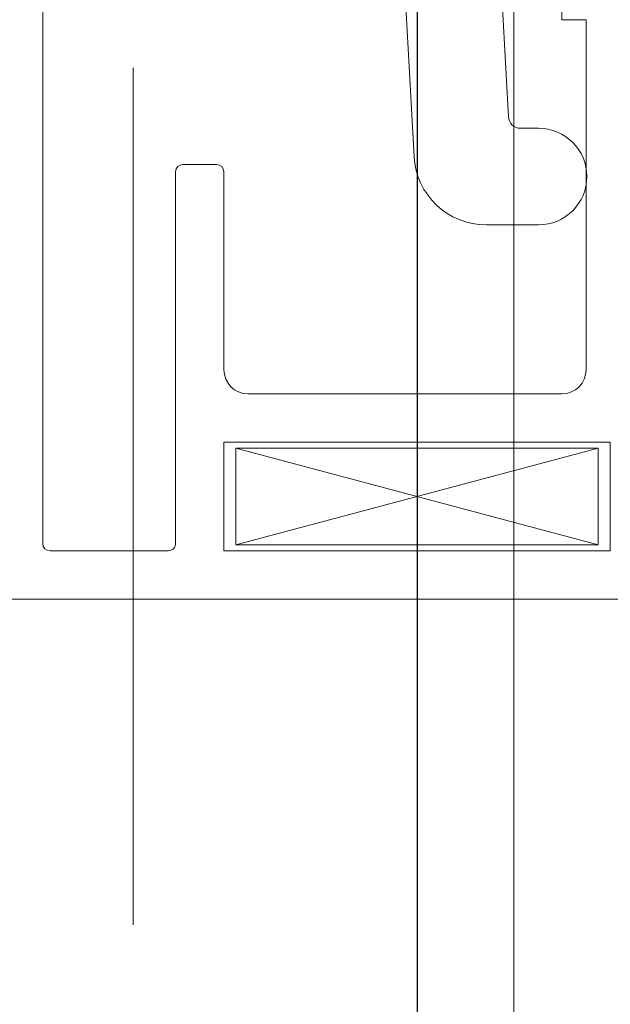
# Model space of a CAD drawing. Header units: inches. Extents: x -647532 to 3008597, y -136987 to 2557681.
# Tile 128 of 153: x 50075 to 50100, y 48724 to 48764. Entities that reach past the tile are written whole.
import ezdxf
from ezdxf import colors
from ezdxf.entities.mleader import LeaderData, LeaderLine
from ezdxf.enums import TextEntityAlignment as Align
from ezdxf.math import Vec2, Vec3

# ---------------------------------------------------------------- set-up
doc = ezdxf.new("R2010")
doc.units = ezdxf.units.IN
doc.header["$MEASUREMENT"] = 0
doc.layers.add('ARCH', color=8, linetype='Continuous')
for name, color, linetype, lineweight in [('FURN', 8, 'Continuous', 5), ('FURN-HATCH', 8, 'Continuous', 5), ('YD-EXTERNAL 1', 8, 'Continuous', 5)]:
    doc.layers.add(name, color=color, linetype=linetype, lineweight=lineweight)
doc.styles.add('ARIAL', font='arial.ttf')
doc.styles.get("Standard").update_dxf_attribs({"font": 'arial.ttf'})

# ---------------------------------------------------------------- blocks, each defined once
blk = doc.blocks.new('BIAL-IT1I-KGD-001-IN-DWG-141 LEVEL 2 - OVERALL FIRE EXIT PLAN$0$A$C4C907AF7')
at = {"lineweight": -3, "ltscale": 1000}
h = blk.add_hatch(dxfattribs=at)
h.set_pattern_fill('ANSI37', color=256, scale=20, angle=-90.00000000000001, style=0)
h.set_pattern_definition([(315, (-27377983.44784665, 26829446.45019762), (1.767766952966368, 1.767766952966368), []), (44.99999999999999, (-27377983.44784665, 26829446.45019762), (-1.767766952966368, 1.767766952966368), [])])
edge = h.paths.add_edge_path()
edge.add_line((63.5001831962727, 124.5619116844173), (64.50018314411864, 124.5619116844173))
edge.add_ellipse((64.50018314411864, 125.0619116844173), major_axis=(0.3535533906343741, -0.3535533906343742), ratio=0.9999999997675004, start_angle=314.9999999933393, end_angle=494.9999999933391)
edge.add_line((64.50018314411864, 125.5619116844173), (67.00018314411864, 125.5619116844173))
edge.add_ellipse((67.00018314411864, 125.0619116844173), major_axis=(0.3535533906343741, -0.3535533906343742), ratio=0.9999999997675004, start_angle=134.9999999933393, end_angle=314.9999999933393)
edge.add_line((67.00018314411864, 124.5619116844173), (67.50018313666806, 124.5619116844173))
edge.add_ellipse((69.00018313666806, 124.5619116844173), major_axis=(1.060660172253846, 1.060660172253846), ratio=0.9999999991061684, start_angle=134.9999999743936, end_angle=225.0000000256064)
edge.add_line((69.00018313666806, 123.0619116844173), (71.00018313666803, 123.0619116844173))
edge.add_ellipse((71.00018313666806, 124.5619116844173), major_axis=(1.060660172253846, -1.060660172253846), ratio=0.999999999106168, start_angle=314.9999999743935, end_angle=405.0000000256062)
edge.add_line((72.50018313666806, 124.5619116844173), (73.00018314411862, 124.5619116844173))
edge.add_ellipse((73.00018314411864, 125.0619116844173), major_axis=(0.3535533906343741, -0.3535533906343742), ratio=0.9999999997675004, start_angle=314.9999999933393, end_angle=494.9999999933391)
edge.add_line((73.00018314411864, 125.5619116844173), (75.50018313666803, 125.5619116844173))
edge.add_ellipse((75.50018313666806, 125.0619116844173), major_axis=(0.3535533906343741, -0.3535533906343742), ratio=0.9999999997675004, start_angle=134.9999999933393, end_angle=314.9999999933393)
edge.add_line((75.50018313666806, 124.5619116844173), (76.50018313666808, 124.5619116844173))
edge.add_line((76.50018313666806, 124.5619116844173), (76.50018312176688, 120.5619116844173))
edge.add_line((76.5001831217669, 120.5619116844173), (74.98688907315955, 120.5619116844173))
edge.add_ellipse((74.98688907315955, 120.0619116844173), major_axis=(0.3535533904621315, -0.3535533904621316), ratio=1, start_angle=135, end_angle=255.0000000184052)
edge.add_line((74.55387637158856, 119.8119116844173), (75.85291448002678, 117.5619116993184))
edge.add_line((75.85291448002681, 117.5619116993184), (74.1431920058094, 117.5619116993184))
edge.add_line((74.1431920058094, 117.5619116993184), (73.02505196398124, 119.545249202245))
edge.add_ellipse((72.14896168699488, 119.0631021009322), major_axis=(0.7071067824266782, -0.7071067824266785), ratio=0.9999999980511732, start_angle=73.82572674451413, end_angle=209.2398824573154)
edge.add_line((71.18655439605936, 119.334712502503), (70.66745572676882, 117.5619116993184))
edge.add_line((70.66745572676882, 117.5619116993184), (69.3259736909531, 117.5619116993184))
edge.add_line((69.3259736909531, 117.5619116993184), (68.98239804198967, 118.6940810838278))
edge.add_ellipse((68.50018309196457, 118.5619117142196), major_axis=(0.3535533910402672, 0.3535533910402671), ratio=0.9999999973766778, start_angle=-29.67233578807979, end_angle=119.6723666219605)
edge.add_line((68.01796807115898, 118.6940808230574), (67.67439251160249, 117.5619116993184))
edge.add_line((67.67439251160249, 117.5619116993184), (66.32597370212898, 117.5619116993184))
edge.add_line((66.32597370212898, 117.5619116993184), (65.9823981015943, 118.6940809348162))
edge.add_ellipse((65.50018311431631, 118.561911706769), major_axis=(0.3535533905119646, 0.3535533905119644), ratio=0.999999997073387, start_angle=-29.67235256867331, end_angle=119.6723608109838)
edge.add_line((65.01796810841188, 118.6940808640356), (64.67439251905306, 117.5619116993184))
edge.add_line((64.67439251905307, 117.5619116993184), (63.5001831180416, 117.5619116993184))
edge.add_line((63.5001831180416, 117.5619116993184), (63.50018319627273, 124.5619116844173))
edge = h.paths.add_edge_path()
edge.add_line((63.5001831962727, 136.5619116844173), (65.0001831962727, 136.5619116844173))
edge.add_line((65.0001831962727, 136.5619116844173), (66.0001831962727, 135.5619116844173))
edge.add_line((66.0001831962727, 135.5619116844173), (68.5001831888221, 135.5619116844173))
edge.add_line((68.50018318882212, 135.5619116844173), (69.50018318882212, 134.5619116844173))
edge.add_line((69.50018318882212, 134.5619116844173), (69.50018318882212, 133.577283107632))
edge.add_ellipse((70.50018317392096, 131.5617186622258), major_axis=(1.590990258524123, -1.590990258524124), ratio=0.9999999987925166, start_angle=161.3877995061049, end_angle=405.0000000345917)
edge.add_line((72.75018317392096, 131.5617186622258), (72.75018317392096, 132.5617186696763))
edge.add_line((72.75018317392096, 132.5617186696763), (76.50018317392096, 132.5617186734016))
edge.add_line((76.50018317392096, 132.5617186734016), (76.50018317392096, 131.5617186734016))
edge.add_line((76.50018317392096, 131.5617186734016), (91.50018322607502, 131.5617186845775))
edge.add_ellipse((91.50018322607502, 130.0617186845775), major_axis=(1.060660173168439, -1.06066017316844), ratio=0.9999999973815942, start_angle=44.9999997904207, end_angle=134.9999999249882, ccw=False)
edge.add_line((93.00018322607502, 130.0617186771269), (93.0001832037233, 124.0617186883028))
edge.add_ellipse((94.00018320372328, 124.0617186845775), major_axis=(0.7071067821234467, 0.7071067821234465), ratio=0.9999999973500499, start_angle=134.9999999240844, end_angle=225.000000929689)
edge.add_line((94.00018321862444, 123.0617186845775), (94.00018323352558, 114.5617186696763))
edge.add_ellipse((94.0001832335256, 114.0617186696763), major_axis=(0.3535533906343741, -0.3535533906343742), ratio=0.9999999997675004, start_angle=134.9999999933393, end_angle=314.9999999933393)
edge.add_line((94.0001832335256, 113.5617186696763), (97.0001831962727, 113.5617186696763))
edge.add_ellipse((97.0001831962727, 115.5617186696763), major_axis=(1.414213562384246, -1.414213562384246), ratio=0.999999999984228, start_angle=314.9999999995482, end_angle=404.9999997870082)
edge.add_line((99.0001831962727, 115.5617186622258), (99.00018320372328, 117.5617187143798))
edge.add_line((99.00018320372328, 117.5617187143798), (97.00018320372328, 117.5617187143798))
edge.add_ellipse((97.00018320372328, 118.0617187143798), major_axis=(0.3535533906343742, 0.3535533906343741), ratio=0.9999999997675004, start_angle=45.000000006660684, end_angle=225.0000000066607, ccw=False)
edge.add_line((97.00018320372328, 118.5617187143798), (99.00018320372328, 118.5617187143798))
edge.add_line((99.00018320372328, 118.5617187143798), (99.00018320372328, 120.5617187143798))
edge.add_line((99.00018320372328, 120.5617187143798), (97.00018320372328, 120.5617187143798))
edge.add_ellipse((97.00018320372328, 121.0617187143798), major_axis=(0.3535533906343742, 0.3535533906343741), ratio=0.9999999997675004, start_angle=45.000000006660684, end_angle=225.0000000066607, ccw=False)
edge.add_line((97.00018320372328, 121.5617187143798), (99.00018320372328, 121.5617187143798))
edge.add_line((99.00018320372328, 121.5617187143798), (99.00018320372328, 122.5617187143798))
edge.add_ellipse((100.0001832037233, 122.5617187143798), major_axis=(0.7071067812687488, -0.7071067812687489), ratio=0.9999999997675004, start_angle=45.000000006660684, end_angle=225.0000000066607, ccw=False)
edge.add_line((101.0001832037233, 122.5617187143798), (101.0001832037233, 121.5617187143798))
edge.add_line((101.0001832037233, 121.5617187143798), (103.0001832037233, 121.5617187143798))
edge.add_ellipse((103.0001832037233, 121.0617187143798), major_axis=(0.3535533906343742, 0.3535533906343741), ratio=0.9999999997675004, start_angle=-134.9999999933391, end_angle=45.000000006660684, ccw=False)
edge.add_line((103.0001832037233, 120.5617187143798), (101.0001832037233, 120.5617187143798))
edge.add_line((101.0001832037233, 120.5617187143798), (101.0001832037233, 118.5617187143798))
edge.add_line((101.0001832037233, 118.5617187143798), (103.0001832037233, 118.5617187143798))
edge.add_ellipse((103.0001832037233, 118.0617187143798), major_axis=(0.3535533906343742, 0.3535533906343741), ratio=0.9999999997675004, start_angle=-134.9999999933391, end_angle=45.000000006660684, ccw=False)
edge.add_line((103.0001832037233, 117.5617187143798), (101.0001832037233, 117.5617187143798))
edge.add_line((101.0001832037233, 117.5617187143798), (101.0001832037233, 115.5617186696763))
edge.add_ellipse((103.0001832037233, 115.5617186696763), major_axis=(1.414213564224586, -1.414213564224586), ratio=0.9999999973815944, start_angle=225.0000000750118, end_angle=314.9999999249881)
edge.add_line((103.0001832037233, 113.5617186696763), (106.0001832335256, 113.5617186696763))
edge.add_ellipse((106.0001838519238, 114.0617186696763), major_axis=(0.3535533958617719, -0.353553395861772), ratio=0.999999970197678, start_angle=314.9999282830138, end_angle=495.0000734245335)
edge.add_line((106.0001832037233, 114.5617186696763), (106.0001831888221, 123.0617186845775))
edge.add_ellipse((106.0001832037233, 124.0617186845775), major_axis=(0.7071067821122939, 0.7071067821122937), ratio=0.9999999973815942, start_angle=224.9999992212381, end_angle=314.9999994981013)
edge.add_line((107.0001832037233, 124.0617186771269), (107.0001832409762, 130.0617186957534))
edge.add_ellipse((108.5001832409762, 130.0617186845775), major_axis=(1.060660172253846, -1.060660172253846), ratio=0.9999999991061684, start_angle=134.9999999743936, end_angle=224.9999995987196, ccw=False)
edge.add_line((108.5001832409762, 131.5617186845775), (123.5001832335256, 131.5617186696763))
edge.add_line((123.5001832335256, 131.5617186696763), (123.5001832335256, 132.5617186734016))
edge.add_line((123.5001832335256, 132.5617186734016), (127.2501832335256, 132.5617186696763))
edge.add_line((127.2501832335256, 132.5617186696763), (127.2501832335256, 131.5617186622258))
edge.add_ellipse((129.5001832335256, 131.5617186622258), major_axis=(1.590990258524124, 1.590990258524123), ratio=0.9999999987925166, start_angle=134.9999999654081, end_angle=378.612200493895)
edge.add_line((130.5001832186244, 133.577283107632), (130.5001832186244, 134.5619116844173))
edge.add_line((130.5001832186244, 134.5619116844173), (131.5001832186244, 135.5619116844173))
edge.add_line((131.5001832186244, 135.5619116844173), (134.0001832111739, 135.5619116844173))
edge.add_line((134.0001832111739, 135.5619116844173), (135.0001832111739, 136.5619116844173))
edge.add_line((135.0001832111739, 136.5619116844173), (136.5001832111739, 136.5619116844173))
edge.add_line((136.5001832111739, 136.5619116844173), (136.5001832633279, 125.5619116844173))
edge.add_line((136.5001832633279, 125.5619116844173), (135.5001832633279, 125.5619116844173))
edge.add_line((135.5001832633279, 125.5619116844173), (132.5001832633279, 125.5619116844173))
edge.add_ellipse((131.0001832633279, 125.5619116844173), major_axis=(1.060660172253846, 1.060660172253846), ratio=0.9999999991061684, start_angle=-45.00000002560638, end_angle=45.00000002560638)
edge.add_line((131.0001832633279, 127.0619116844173), (129.0001832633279, 127.0619116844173))
edge.add_ellipse((129.0001832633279, 125.5619116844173), major_axis=(1.060660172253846, -1.060660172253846), ratio=0.999999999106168, start_angle=134.9999999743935, end_angle=225.0000000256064)
edge.add_line((127.5001832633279, 125.5619116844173), (123.5001832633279, 125.5619116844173))
edge.add_line((123.5001832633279, 125.5619116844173), (123.5001832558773, 127.5618151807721))
edge.add_ellipse((121.5002797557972, 127.5618151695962), major_axis=(1.41414532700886, -1.414145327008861), ratio=0.999999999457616, start_angle=45.00000033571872, end_angle=134.999999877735)
edge.add_line((121.5002797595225, 129.5617186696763), (109.7072899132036, 129.5617186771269))
edge.add_line((109.7072899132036, 129.5617186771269), (109.3541500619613, 129.9148585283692))
edge.add_ellipse((108.9996314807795, 129.562272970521), major_axis=(0.002760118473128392, 0.4999925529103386), ratio=0.9999993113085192, start_angle=-44.84036206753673, end_angle=134.7895539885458)
edge.add_line((108.6428428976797, 129.2119846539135), (108.6428266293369, 129.2119683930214))
edge.add_line((108.6428266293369, 129.2119683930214), (109.0001831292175, 128.8546118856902))
edge.add_line((109.0001831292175, 128.8546118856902), (109.0001832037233, 112.0919117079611))
edge.add_line((109.0001832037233, 112.0919117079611), (107.5001832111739, 110.5919117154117))
edge.add_line((107.5001832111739, 110.5919117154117), (103.0001832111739, 110.5919117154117))
edge.add_line((103.0001832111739, 110.5919117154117), (102.0001831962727, 111.5919117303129))
edge.add_line((102.0001831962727, 111.5919117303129), (98.00018322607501, 111.5919117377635))
edge.add_line((98.00018322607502, 111.5919117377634), (97.00018319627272, 110.5919117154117))
edge.add_line((97.0001831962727, 110.5919117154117), (92.5001831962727, 110.5919117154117))
edge.add_line((92.5001831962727, 110.5919117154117), (91.0001831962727, 112.0919117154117))
edge.add_line((91.0001831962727, 112.0919117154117), (91.0001832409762, 128.8546117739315))
edge.add_line((91.00018324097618, 128.8546117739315), (91.35753985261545, 129.2119683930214))
edge.add_line((91.35753985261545, 129.2119683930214), (91.3575235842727, 129.2119846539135))
edge.add_ellipse((91.00073500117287, 129.562272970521), major_axis=(0.002760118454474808, -0.4999925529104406), ratio=0.9999993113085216, start_angle=45.21044601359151, end_angle=224.8403620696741)
edge.add_line((90.6462164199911, 129.9148585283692), (90.29307656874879, 129.5617186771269))
edge.add_line((90.2930765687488, 129.5617186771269), (78.50008672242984, 129.5617186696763))
edge.add_ellipse((78.50008672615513, 127.5618151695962), major_axis=(1.414145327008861, 1.41414532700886), ratio=0.999999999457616, start_angle=45.00000012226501, end_angle=134.999999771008)
edge.add_line((76.50018322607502, 127.5618151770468), (76.50018321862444, 125.5619116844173))
edge.add_line((76.50018321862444, 125.5619116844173), (75.50018313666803, 125.5619116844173))
edge.add_line((75.50018313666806, 125.5619116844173), (72.50018314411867, 125.5619116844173))
edge.add_ellipse((71.00018314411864, 125.5619116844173), major_axis=(1.060660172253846, 1.060660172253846), ratio=0.9999999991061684, start_angle=-45.00000002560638, end_angle=45.00000002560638)
edge.add_line((71.00018314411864, 127.0619116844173), (69.00018314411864, 127.0619116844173))
edge.add_ellipse((69.00018314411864, 125.5619116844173), major_axis=(1.060660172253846, -1.060660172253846), ratio=0.999999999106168, start_angle=134.9999999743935, end_angle=225.0000000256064)
edge.add_line((67.50018314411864, 125.5619116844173), (67.00018314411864, 125.5619116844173))
edge.add_line((67.00018314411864, 125.5619116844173), (64.50018320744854, 125.5619116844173))
edge.add_line((64.50018320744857, 125.5619116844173), (63.50018314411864, 125.5619116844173))
edge.add_line((63.50018314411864, 125.5619116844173), (63.50018319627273, 136.5619116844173))
edge = h.paths.add_edge_path()
edge.add_line((123.5001832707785, 124.5619116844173), (124.5001832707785, 124.5619116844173))
edge.add_ellipse((124.5001832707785, 125.0619116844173), major_axis=(0.3535533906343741, -0.3535533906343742), ratio=0.9999999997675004, start_angle=314.9999999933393, end_angle=494.9999999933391)
edge.add_line((124.5001832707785, 125.5619116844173), (127.0001832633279, 125.5619116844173))
edge.add_ellipse((127.0001832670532, 125.061911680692), major_axis=(0.3535533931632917, -0.3535533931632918), ratio=0.9999999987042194, start_angle=135.0000003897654, end_angle=224.9906755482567)
edge.add_ellipse((127.0001832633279, 125.0619116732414), major_axis=(0.3535533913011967, 0.3535533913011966), ratio=0.9999999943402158, start_angle=134.9906744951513, end_angle=225.0000001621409)
edge.add_line((127.0001832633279, 124.5619116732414), (127.5001832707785, 124.5619116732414))
edge.add_ellipse((129.0001832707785, 124.5619116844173), major_axis=(1.060660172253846, 1.060660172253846), ratio=0.9999999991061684, start_angle=135.0000004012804, end_angle=225.0000000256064)
edge.add_line((129.0001832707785, 123.0619116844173), (131.0001832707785, 123.0619116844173))
edge.add_ellipse((131.0001832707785, 124.5619116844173), major_axis=(1.060660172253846, -1.060660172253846), ratio=0.999999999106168, start_angle=314.9999999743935, end_angle=405.0000000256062)
edge.add_line((132.5001832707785, 124.5619116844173), (133.0001832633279, 124.5619116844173))
edge.add_ellipse((133.0001832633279, 125.0619116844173), major_axis=(0.3535533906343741, -0.3535533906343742), ratio=0.9999999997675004, start_angle=314.9999999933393, end_angle=494.9999999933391)
edge.add_line((133.0001832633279, 125.5619116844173), (135.5001832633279, 125.5619116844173))
edge.add_ellipse((135.5001832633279, 125.0619116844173), major_axis=(0.3535533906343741, -0.3535533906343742), ratio=0.9999999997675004, start_angle=134.9999999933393, end_angle=314.9999999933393)
edge.add_line((135.5001832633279, 124.5619116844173), (136.5001832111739, 124.5619116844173))
edge.add_line((136.5001832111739, 124.5619116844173), (136.500183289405, 117.5619116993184))
edge.add_line((136.500183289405, 117.5619116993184), (135.3259738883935, 117.5619116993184))
edge.add_line((135.3259738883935, 117.5619116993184), (134.9823982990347, 118.6940808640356))
edge.add_ellipse((134.5001832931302, 118.561911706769), major_axis=(0.3535533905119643, -0.3535533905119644), ratio=0.999999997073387, start_angle=60.32763918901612, end_angle=209.6723525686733)
edge.add_line((134.0179683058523, 118.6940809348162), (133.6743927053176, 117.5619116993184))
edge.add_line((133.6743927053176, 117.5619116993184), (132.3259738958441, 117.5619116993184))
edge.add_line((132.3259738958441, 117.5619116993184), (131.9823983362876, 118.6940808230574))
edge.add_ellipse((131.500183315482, 118.5619117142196), major_axis=(0.3535533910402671, -0.3535533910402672), ratio=0.9999999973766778, start_angle=60.32763337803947, end_angle=209.6723357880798)
edge.add_line((131.0179683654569, 118.6940810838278), (130.6743927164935, 117.5619116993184))
edge.add_line((130.6743927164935, 117.5619116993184), (129.3329106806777, 117.5619116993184))
edge.add_line((129.3329106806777, 117.5619116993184), (128.8138120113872, 119.334712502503))
edge.add_ellipse((127.8514047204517, 119.0631021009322), major_axis=(0.7071067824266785, 0.7071067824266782), ratio=0.9999999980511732, start_angle=-29.23988245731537, end_angle=106.1742732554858)
edge.add_line((126.9753144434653, 119.545249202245), (125.8571744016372, 117.5619116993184))
edge.add_line((125.8571744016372, 117.5619116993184), (124.1474519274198, 117.5619116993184))
edge.add_line((124.1474519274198, 117.5619116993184), (125.446490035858, 119.8119116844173))
edge.add_ellipse((125.013477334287, 120.0619116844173), major_axis=(0.3535533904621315, -0.3535533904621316), ratio=1, start_angle=14.99999998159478, end_angle=135)
edge.add_line((125.013477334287, 120.5619116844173), (123.5001832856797, 120.5619116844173))
edge.add_line((123.5001832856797, 120.5619116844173), (123.5001832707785, 124.5619116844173))
h = blk.add_hatch(dxfattribs=at)
h.set_pattern_fill('ANSI37', color=256, scale=20, angle=-90.00000000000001, style=0)
h.set_pattern_definition([(315, (-27377983.44784666, 26829446.45019761), (1.767766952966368, 1.767766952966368), []), (44.99999999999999, (-27377983.44784666, 26829446.45019761), (-1.767766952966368, 1.767766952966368), [])])
edge = h.paths.add_edge_path()
edge.add_line((63.50018319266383, 124.5619116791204), (64.50018314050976, 124.5619116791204))
edge.add_ellipse((64.50018314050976, 125.0619116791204), major_axis=(0.3535533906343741, -0.3535533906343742), ratio=0.9999999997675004, start_angle=314.9999999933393, end_angle=494.9999999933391)
edge.add_line((64.50018314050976, 125.5619116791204), (67.00018314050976, 125.5619116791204))
edge.add_ellipse((67.00018314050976, 125.0619116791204), major_axis=(0.3535533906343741, -0.3535533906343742), ratio=0.9999999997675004, start_angle=134.9999999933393, end_angle=314.9999999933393)
edge.add_line((67.00018314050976, 124.5619116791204), (67.50018313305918, 124.5619116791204))
edge.add_ellipse((69.00018313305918, 124.5619116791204), major_axis=(1.060660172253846, 1.060660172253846), ratio=0.9999999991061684, start_angle=134.9999999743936, end_angle=225.0000000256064)
edge.add_line((69.00018313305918, 123.0619116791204), (71.00018313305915, 123.0619116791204))
edge.add_ellipse((71.00018313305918, 124.5619116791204), major_axis=(1.060660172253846, -1.060660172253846), ratio=0.999999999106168, start_angle=314.9999999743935, end_angle=405.0000000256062)
edge.add_line((72.50018313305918, 124.5619116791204), (73.00018314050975, 124.5619116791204))
edge.add_ellipse((73.00018314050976, 125.0619116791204), major_axis=(0.3535533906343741, -0.3535533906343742), ratio=0.9999999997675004, start_angle=314.9999999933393, end_angle=494.9999999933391)
edge.add_line((73.00018314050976, 125.5619116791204), (75.50018313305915, 125.5619116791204))
edge.add_ellipse((75.50018313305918, 125.0619116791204), major_axis=(0.3535533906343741, -0.3535533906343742), ratio=0.9999999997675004, start_angle=134.9999999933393, end_angle=314.9999999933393)
edge.add_line((75.50018313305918, 124.5619116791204), (76.50018313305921, 124.5619116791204))
edge.add_line((76.50018313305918, 124.5619116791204), (76.500183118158, 120.5619116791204))
edge.add_line((76.50018311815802, 120.5619116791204), (74.98688906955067, 120.5619116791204))
edge.add_ellipse((74.98688906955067, 120.0619116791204), major_axis=(0.3535533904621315, -0.3535533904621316), ratio=1, start_angle=135, end_angle=255.0000000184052)
edge.add_line((74.55387636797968, 119.8119116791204), (75.85291447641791, 117.5619116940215))
edge.add_line((75.85291447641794, 117.5619116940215), (74.14319200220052, 117.5619116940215))
edge.add_line((74.14319200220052, 117.5619116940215), (73.02505196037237, 119.5452491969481))
edge.add_ellipse((72.148961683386, 119.0631020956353), major_axis=(0.7071067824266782, -0.7071067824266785), ratio=0.9999999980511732, start_angle=73.82572674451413, end_angle=209.2398824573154)
edge.add_line((71.18655439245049, 119.3347124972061), (70.66745572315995, 117.5619116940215))
edge.add_line((70.66745572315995, 117.5619116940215), (69.32597368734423, 117.5619116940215))
edge.add_line((69.32597368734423, 117.5619116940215), (68.9823980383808, 118.6940810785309))
edge.add_ellipse((68.5001830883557, 118.5619117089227), major_axis=(0.3535533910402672, 0.3535533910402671), ratio=0.9999999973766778, start_angle=-29.67233578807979, end_angle=119.6723666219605)
edge.add_line((68.0179680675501, 118.6940808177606), (67.67439250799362, 117.5619116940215))
edge.add_line((67.67439250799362, 117.5619116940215), (66.3259736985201, 117.5619116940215))
edge.add_line((66.3259736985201, 117.5619116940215), (65.98239809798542, 118.6940809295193))
edge.add_ellipse((65.50018311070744, 118.5619117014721), major_axis=(0.3535533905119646, 0.3535533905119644), ratio=0.999999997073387, start_angle=-29.67235256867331, end_angle=119.6723608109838)
edge.add_line((65.017968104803, 118.6940808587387), (64.67439251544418, 117.5619116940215))
edge.add_line((64.6743925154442, 117.5619116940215), (63.50018311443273, 117.5619116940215))
edge.add_line((63.50018311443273, 117.5619116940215), (63.50018319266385, 124.5619116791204))
edge = h.paths.add_edge_path()
edge.add_line((63.50018319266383, 136.5619116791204), (65.00018319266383, 136.5619116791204))
edge.add_line((65.00018319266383, 136.5619116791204), (66.00018319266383, 135.5619116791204))
edge.add_line((66.00018319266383, 135.5619116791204), (68.50018318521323, 135.5619116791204))
edge.add_line((68.50018318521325, 135.5619116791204), (69.50018318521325, 134.5619116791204))
edge.add_line((69.50018318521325, 134.5619116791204), (69.50018318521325, 133.5772831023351))
edge.add_ellipse((70.50018317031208, 131.5617186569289), major_axis=(1.590990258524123, -1.590990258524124), ratio=0.9999999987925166, start_angle=161.3877995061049, end_angle=405.0000000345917)
edge.add_line((72.75018317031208, 131.5617186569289), (72.75018317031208, 132.5617186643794))
edge.add_line((72.75018317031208, 132.5617186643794), (76.50018317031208, 132.5617186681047))
edge.add_line((76.50018317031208, 132.5617186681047), (76.50018317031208, 131.5617186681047))
edge.add_line((76.50018317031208, 131.5617186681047), (91.50018322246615, 131.5617186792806))
edge.add_ellipse((91.50018322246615, 130.0617186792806), major_axis=(1.060660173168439, -1.06066017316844), ratio=0.9999999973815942, start_angle=44.9999997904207, end_angle=134.9999999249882, ccw=False)
edge.add_line((93.00018322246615, 130.06171867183), (93.00018320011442, 124.0617186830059))
edge.add_ellipse((94.0001832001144, 124.0617186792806), major_axis=(0.7071067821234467, 0.7071067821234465), ratio=0.9999999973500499, start_angle=134.9999999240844, end_angle=225.000000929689)
edge.add_line((94.00018321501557, 123.0617186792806), (94.0001832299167, 114.5617186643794))
edge.add_ellipse((94.00018322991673, 114.0617186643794), major_axis=(0.3535533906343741, -0.3535533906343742), ratio=0.9999999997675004, start_angle=134.9999999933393, end_angle=314.9999999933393)
edge.add_line((94.00018322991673, 113.5617186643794), (97.00018319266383, 113.5617186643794))
edge.add_ellipse((97.00018319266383, 115.5617186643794), major_axis=(1.414213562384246, -1.414213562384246), ratio=0.999999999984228, start_angle=314.9999999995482, end_angle=404.9999997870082)
edge.add_line((99.00018319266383, 115.5617186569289), (99.0001832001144, 117.5617187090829))
edge.add_line((99.0001832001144, 117.5617187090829), (97.0001832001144, 117.5617187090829))
edge.add_ellipse((97.0001832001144, 118.0617187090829), major_axis=(0.3535533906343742, 0.3535533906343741), ratio=0.9999999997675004, start_angle=45.000000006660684, end_angle=225.0000000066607, ccw=False)
edge.add_line((97.0001832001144, 118.5617187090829), (99.0001832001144, 118.5617187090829))
edge.add_line((99.0001832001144, 118.5617187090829), (99.0001832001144, 120.5617187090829))
edge.add_line((99.0001832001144, 120.5617187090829), (97.0001832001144, 120.5617187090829))
edge.add_ellipse((97.0001832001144, 121.0617187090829), major_axis=(0.3535533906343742, 0.3535533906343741), ratio=0.9999999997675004, start_angle=45.000000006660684, end_angle=225.0000000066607, ccw=False)
edge.add_line((97.0001832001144, 121.5617187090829), (99.0001832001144, 121.5617187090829))
edge.add_line((99.0001832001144, 121.5617187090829), (99.0001832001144, 122.5617187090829))
edge.add_ellipse((100.0001832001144, 122.5617187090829), major_axis=(0.7071067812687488, -0.7071067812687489), ratio=0.9999999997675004, start_angle=45.000000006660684, end_angle=225.0000000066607, ccw=False)
edge.add_line((101.0001832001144, 122.5617187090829), (101.0001832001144, 121.5617187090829))
edge.add_line((101.0001832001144, 121.5617187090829), (103.0001832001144, 121.5617187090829))
edge.add_ellipse((103.0001832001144, 121.0617187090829), major_axis=(0.3535533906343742, 0.3535533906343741), ratio=0.9999999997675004, start_angle=-134.9999999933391, end_angle=45.000000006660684, ccw=False)
edge.add_line((103.0001832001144, 120.5617187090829), (101.0001832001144, 120.5617187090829))
edge.add_line((101.0001832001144, 120.5617187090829), (101.0001832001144, 118.5617187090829))
edge.add_line((101.0001832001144, 118.5617187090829), (103.0001832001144, 118.5617187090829))
edge.add_ellipse((103.0001832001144, 118.0617187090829), major_axis=(0.3535533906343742, 0.3535533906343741), ratio=0.9999999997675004, start_angle=-134.9999999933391, end_angle=45.000000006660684, ccw=False)
edge.add_line((103.0001832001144, 117.5617187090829), (101.0001832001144, 117.5617187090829))
edge.add_line((101.0001832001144, 117.5617187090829), (101.0001832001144, 115.5617186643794))
edge.add_ellipse((103.0001832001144, 115.5617186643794), major_axis=(1.414213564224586, -1.414213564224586), ratio=0.9999999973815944, start_angle=225.0000000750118, end_angle=314.9999999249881)
edge.add_line((103.0001832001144, 113.5617186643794), (106.0001832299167, 113.5617186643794))
edge.add_ellipse((106.0001838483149, 114.0617186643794), major_axis=(0.3535533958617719, -0.353553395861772), ratio=0.999999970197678, start_angle=314.9999282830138, end_angle=495.0000734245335)
edge.add_line((106.0001832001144, 114.5617186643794), (106.0001831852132, 123.0617186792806))
edge.add_ellipse((106.0001832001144, 124.0617186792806), major_axis=(0.7071067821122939, 0.7071067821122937), ratio=0.9999999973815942, start_angle=224.9999992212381, end_angle=314.9999994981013)
edge.add_line((107.0001832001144, 124.06171867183), (107.0001832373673, 130.0617186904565))
edge.add_ellipse((108.5001832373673, 130.0617186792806), major_axis=(1.060660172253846, -1.060660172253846), ratio=0.9999999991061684, start_angle=134.9999999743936, end_angle=224.9999995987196, ccw=False)
edge.add_line((108.5001832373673, 131.5617186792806), (123.5001832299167, 131.5617186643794))
edge.add_line((123.5001832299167, 131.5617186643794), (123.5001832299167, 132.5617186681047))
edge.add_line((123.5001832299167, 132.5617186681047), (127.2501832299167, 132.5617186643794))
edge.add_line((127.2501832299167, 132.5617186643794), (127.2501832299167, 131.5617186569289))
edge.add_ellipse((129.5001832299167, 131.5617186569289), major_axis=(1.590990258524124, 1.590990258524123), ratio=0.9999999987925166, start_angle=134.9999999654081, end_angle=378.612200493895)
edge.add_line((130.5001832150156, 133.5772831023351), (130.5001832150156, 134.5619116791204))
edge.add_line((130.5001832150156, 134.5619116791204), (131.5001832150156, 135.5619116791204))
edge.add_line((131.5001832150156, 135.5619116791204), (134.000183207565, 135.5619116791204))
edge.add_line((134.000183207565, 135.5619116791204), (135.000183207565, 136.5619116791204))
edge.add_line((135.000183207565, 136.5619116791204), (136.500183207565, 136.5619116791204))
edge.add_line((136.500183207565, 136.5619116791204), (136.5001832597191, 125.5619116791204))
edge.add_line((136.5001832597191, 125.5619116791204), (135.5001832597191, 125.5619116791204))
edge.add_line((135.5001832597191, 125.5619116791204), (132.5001832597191, 125.5619116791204))
edge.add_ellipse((131.0001832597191, 125.5619116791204), major_axis=(1.060660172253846, 1.060660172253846), ratio=0.9999999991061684, start_angle=-45.00000002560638, end_angle=45.00000002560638)
edge.add_line((131.0001832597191, 127.0619116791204), (129.0001832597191, 127.0619116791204))
edge.add_ellipse((129.0001832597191, 125.5619116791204), major_axis=(1.060660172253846, -1.060660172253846), ratio=0.999999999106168, start_angle=134.9999999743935, end_angle=225.0000000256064)
edge.add_line((127.5001832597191, 125.5619116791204), (123.5001832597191, 125.5619116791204))
edge.add_line((123.5001832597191, 125.5619116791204), (123.5001832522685, 127.5618151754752))
edge.add_ellipse((121.5002797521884, 127.5618151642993), major_axis=(1.41414532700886, -1.414145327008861), ratio=0.999999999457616, start_angle=45.00000033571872, end_angle=134.999999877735)
edge.add_line((121.5002797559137, 129.5617186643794), (109.7072899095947, 129.56171867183))
edge.add_line((109.7072899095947, 129.56171867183), (109.3541500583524, 129.9148585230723))
edge.add_ellipse((108.9996314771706, 129.5622729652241), major_axis=(0.002760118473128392, 0.4999925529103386), ratio=0.9999993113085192, start_angle=-44.84036206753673, end_angle=134.7895539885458)
edge.add_line((108.6428428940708, 129.2119846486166), (108.642826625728, 129.2119683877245))
edge.add_line((108.642826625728, 129.2119683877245), (109.0001831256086, 128.8546118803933))
edge.add_line((109.0001831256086, 128.8546118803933), (109.0001832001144, 112.0919117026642))
edge.add_line((109.0001832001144, 112.0919117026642), (107.500183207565, 110.5919117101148))
edge.add_line((107.500183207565, 110.5919117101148), (103.000183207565, 110.5919117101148))
edge.add_line((103.000183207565, 110.5919117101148), (102.0001831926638, 111.591911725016))
edge.add_line((102.0001831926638, 111.591911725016), (98.00018322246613, 111.5919117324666))
edge.add_line((98.00018322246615, 111.5919117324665), (97.00018319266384, 110.5919117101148))
edge.add_line((97.00018319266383, 110.5919117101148), (92.50018319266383, 110.5919117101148))
edge.add_line((92.50018319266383, 110.5919117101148), (91.00018319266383, 112.0919117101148))
edge.add_line((91.00018319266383, 112.0919117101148), (91.00018323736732, 128.8546117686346))
edge.add_line((91.00018323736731, 128.8546117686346), (91.35753984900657, 129.2119683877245))
edge.add_line((91.35753984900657, 129.2119683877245), (91.35752358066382, 129.2119846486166))
edge.add_ellipse((91.000734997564, 129.5622729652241), major_axis=(0.002760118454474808, -0.4999925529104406), ratio=0.9999993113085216, start_angle=45.21044601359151, end_angle=224.8403620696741)
edge.add_line((90.64621641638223, 129.9148585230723), (90.29307656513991, 129.56171867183))
edge.add_line((90.29307656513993, 129.56171867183), (78.50008671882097, 129.5617186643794))
edge.add_ellipse((78.50008672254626, 127.5618151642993), major_axis=(1.414145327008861, 1.41414532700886), ratio=0.999999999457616, start_angle=45.00000012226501, end_angle=134.999999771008)
edge.add_line((76.50018322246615, 127.5618151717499), (76.50018321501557, 125.5619116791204))
edge.add_line((76.50018321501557, 125.5619116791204), (75.50018313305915, 125.5619116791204))
edge.add_line((75.50018313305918, 125.5619116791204), (72.50018314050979, 125.5619116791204))
edge.add_ellipse((71.00018314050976, 125.5619116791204), major_axis=(1.060660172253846, 1.060660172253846), ratio=0.9999999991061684, start_angle=-45.00000002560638, end_angle=45.00000002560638)
edge.add_line((71.00018314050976, 127.0619116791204), (69.00018314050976, 127.0619116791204))
edge.add_ellipse((69.00018314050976, 125.5619116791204), major_axis=(1.060660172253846, -1.060660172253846), ratio=0.999999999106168, start_angle=134.9999999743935, end_angle=225.0000000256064)
edge.add_line((67.50018314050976, 125.5619116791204), (67.00018314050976, 125.5619116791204))
edge.add_line((67.00018314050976, 125.5619116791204), (64.50018320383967, 125.5619116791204))
edge.add_line((64.5001832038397, 125.5619116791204), (63.50018314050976, 125.5619116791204))
edge.add_line((63.50018314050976, 125.5619116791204), (63.50018319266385, 136.5619116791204))
edge = h.paths.add_edge_path()
edge.add_line((123.5001832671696, 124.5619116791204), (124.5001832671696, 124.5619116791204))
edge.add_ellipse((124.5001832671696, 125.0619116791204), major_axis=(0.3535533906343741, -0.3535533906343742), ratio=0.9999999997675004, start_angle=314.9999999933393, end_angle=494.9999999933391)
edge.add_line((124.5001832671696, 125.5619116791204), (127.0001832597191, 125.5619116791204))
edge.add_ellipse((127.0001832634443, 125.0619116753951), major_axis=(0.3535533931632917, -0.3535533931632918), ratio=0.9999999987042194, start_angle=135.0000003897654, end_angle=224.9906755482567)
edge.add_ellipse((127.0001832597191, 125.0619116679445), major_axis=(0.3535533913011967, 0.3535533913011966), ratio=0.9999999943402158, start_angle=134.9906744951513, end_angle=225.0000001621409)
edge.add_line((127.0001832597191, 124.5619116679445), (127.5001832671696, 124.5619116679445))
edge.add_ellipse((129.0001832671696, 124.5619116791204), major_axis=(1.060660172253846, 1.060660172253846), ratio=0.9999999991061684, start_angle=135.0000004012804, end_angle=225.0000000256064)
edge.add_line((129.0001832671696, 123.0619116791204), (131.0001832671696, 123.0619116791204))
edge.add_ellipse((131.0001832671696, 124.5619116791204), major_axis=(1.060660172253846, -1.060660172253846), ratio=0.999999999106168, start_angle=314.9999999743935, end_angle=405.0000000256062)
edge.add_line((132.5001832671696, 124.5619116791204), (133.0001832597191, 124.5619116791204))
edge.add_ellipse((133.0001832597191, 125.0619116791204), major_axis=(0.3535533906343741, -0.3535533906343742), ratio=0.9999999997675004, start_angle=314.9999999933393, end_angle=494.9999999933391)
edge.add_line((133.0001832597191, 125.5619116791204), (135.5001832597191, 125.5619116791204))
edge.add_ellipse((135.5001832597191, 125.0619116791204), major_axis=(0.3535533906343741, -0.3535533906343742), ratio=0.9999999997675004, start_angle=134.9999999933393, end_angle=314.9999999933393)
edge.add_line((135.5001832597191, 124.5619116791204), (136.500183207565, 124.5619116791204))
edge.add_line((136.500183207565, 124.5619116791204), (136.5001832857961, 117.5619116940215))
edge.add_line((136.5001832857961, 117.5619116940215), (135.3259738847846, 117.5619116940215))
edge.add_line((135.3259738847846, 117.5619116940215), (134.9823982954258, 118.6940808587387))
edge.add_ellipse((134.5001832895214, 118.5619117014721), major_axis=(0.3535533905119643, -0.3535533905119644), ratio=0.999999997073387, start_angle=60.32763918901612, end_angle=209.6723525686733)
edge.add_line((134.0179683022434, 118.6940809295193), (133.6743927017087, 117.5619116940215))
edge.add_line((133.6743927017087, 117.5619116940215), (132.3259738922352, 117.5619116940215))
edge.add_line((132.3259738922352, 117.5619116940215), (131.9823983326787, 118.6940808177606))
edge.add_ellipse((131.5001833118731, 118.5619117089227), major_axis=(0.3535533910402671, -0.3535533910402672), ratio=0.9999999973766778, start_angle=60.32763337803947, end_angle=209.6723357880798)
edge.add_line((131.017968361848, 118.6940810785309), (130.6743927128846, 117.5619116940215))
edge.add_line((130.6743927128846, 117.5619116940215), (129.3329106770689, 117.5619116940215))
edge.add_line((129.3329106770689, 117.5619116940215), (128.8138120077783, 119.3347124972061))
edge.add_ellipse((127.8514047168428, 119.0631020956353), major_axis=(0.7071067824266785, 0.7071067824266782), ratio=0.9999999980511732, start_angle=-29.23988245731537, end_angle=106.1742732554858)
edge.add_line((126.9753144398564, 119.5452491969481), (125.8571743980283, 117.5619116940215))
edge.add_line((125.8571743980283, 117.5619116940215), (124.1474519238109, 117.5619116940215))
edge.add_line((124.1474519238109, 117.5619116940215), (125.4464900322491, 119.8119116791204))
edge.add_ellipse((125.0134773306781, 120.0619116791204), major_axis=(0.3535533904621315, -0.3535533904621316), ratio=1, start_angle=14.99999998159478, end_angle=135)
edge.add_line((125.0134773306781, 120.5619116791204), (123.5001832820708, 120.5619116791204))
edge.add_line((123.5001832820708, 120.5619116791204), (123.5001832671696, 124.5619116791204))
for p, q in [((64.25018322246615, 115.0619117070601), (60.25018322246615, 100.0619117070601)), ((60.25018322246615, 115.0619117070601), (64.25018322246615, 100.0619117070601)), ((58.00018323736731, 98.061911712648), (58.00018323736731, 98.061911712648)), ((58.00018323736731, 98.061911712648), (58.00018323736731, 98.061911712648)), ((58.00018323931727, 98.06171868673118), (58.00018323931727, 98.06171868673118)), ((58.00018323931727, 98.06171868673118), (58.00018323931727, 98.06171868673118))]:
    blk.add_line(p, q)
at = {"linetype": 'ByBlock'}
blk.add_lwpolyline([(83.00018323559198, 88.56171869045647), (82.00018323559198, 88.56171869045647), (82.00018323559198, 89.56171869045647), (71.50018325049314, 89.56171869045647), (71.00018325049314, 90.06171869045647), (70.50018325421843, 89.56171869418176), (58.00018325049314, 89.56171869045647), (58.00018323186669, 117.56171867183), (84.00018265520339, 117.5617186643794)], dxfattribs=at)
blk.add_lwpolyline([(84.00018265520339, 113.5617186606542), (82.00018265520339, 113.5617186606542), (82.00018265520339, 114.5617186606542), (67.50018321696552, 114.56171867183, 0.4142135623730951), (66.50018321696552, 113.56171867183), (66.50018321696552, 100.5617186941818, 0.4142135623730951), (67.5001832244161, 99.56171869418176), (75.70018265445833, 99.56171869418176, -0.4142135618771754), (76.00018265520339, 99.2617186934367), (76.00018266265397, 97.86171868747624, -0.4142135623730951), (75.70018266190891, 97.56171868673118), (60.30018323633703, 97.56171868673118, 0.4142135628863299), (60.00018323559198, 97.26171868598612), (60.00018324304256, 92.36171869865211, 0.4142135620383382), (60.30018324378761, 92.06171869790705), (87.00018323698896, 92.06171868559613, -0.4142135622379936)], format="xyb", dxfattribs=at)
blk.add_lwpolyline([(60.00018323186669, 115.56171867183), (60.00018323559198, 99.56171869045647), (64.5001832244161, 99.56171869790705), (64.50018321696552, 115.56171867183)], close=True, dxfattribs=at)
blk.add_lwpolyline([(60.25018322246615, 100.0619117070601), (60.25018322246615, 115.0619117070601), (64.25018322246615, 115.0619117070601), (64.25018322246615, 100.0619117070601)], close=True)
blk.add_lwpolyline([(91.5001833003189, 106.5919117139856), (76.33377315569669, 107.4344900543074, -0.398050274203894), (73.50018321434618, 110.429871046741), (73.5001831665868, 112.5920876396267, -1), (77.50018322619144, 112.5920877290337), (77.50018324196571, 111.8488507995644, 0.3980502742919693), (77.97244823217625, 111.349620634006), (91.52806795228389, 110.5965306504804, 0.0138755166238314)], format="xyb")
blk = doc.blocks.new('BIAL-IT1I-KGD-001-IN-DWG-141 LEVEL 2 - OVERALL FIRE EXIT PLAN$0$TYPE 2')
blk.add_line((141.5001832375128, 121.5617186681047), (4058.5001832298, 121.5617186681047))
at = {"lineweight": -3, "ltscale": 1000}
blk.add_line((142.0001832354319, 117.56171867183), (4057.5001832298, 117.56171867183), dxfattribs=at)
blk = doc.blocks.new('_TagSlot')
at = {"color": 0, "linetype": 'ByBlock', "lineweight": -2, "transparency": 16777216}
for p, q in [((-4, 4), (4, 4)), ((-4, -4), (4, -4))]:
    blk.add_line(p, q, dxfattribs=at)
for centre, start, end in [((-4, 0), 90, 270), ((4, 0), 270, 90)]:
    blk.add_arc(centre, 4, start, end, dxfattribs=at)
at = {"layer": 'FURN', "color": 0, "transparency": 16777216, "style": 'ARIAL'}
blk.add_attdef('M-01', text='', height=2.5, dxfattribs=at).set_placement((0, -1.5), align=Align.CENTER)
blk = doc.blocks.new('_DotSmall')
at = {"color": 0, "linetype": 'ByBlock', "const_width": 0.5}
blk.add_lwpolyline([(-0.0625, 0, 1), (0.0625, 0, 1)], format="xyb", close=True, dxfattribs=at)
blk = doc.blocks.new('ARCH')
at = {"layer": 'YD-EXTERNAL 1'}
blk.add_line((50079.84589975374, 48726.8629019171), (50079.84589975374, 48762.3629019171), dxfattribs=at)
at = {"layer": 'YD-EXTERNAL 1', "rotation": 269.9999999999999}
blk.add_blockref('BIAL-IT1I-KGD-001-IN-DWG-141 LEVEL 2 - OVERALL FIRE EXIT PLAN$0$TYPE 2', (49974.04418106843, 52662.36308574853), dxfattribs=at)
at = {"layer": 'YD-EXTERNAL 1', "xscale": -1, "rotation": 269.9999999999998}
blk.add_blockref('BIAL-IT1I-KGD-001-IN-DWG-141 LEVEL 2 - OVERALL FIRE EXIT PLAN$0$A$C4C907AF7', (49984.04418106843, 48682.36271928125), dxfattribs=at)
at = {"layer": 'FURN-HATCH', "linetype": 'Continuous'}
ml = blk.add_multileader_block('Standard', dxfattribs=at)
ml.set_content('_TagSlot', color=256, scale=-11.71874999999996)
ml.set_attribute('M-01', 'VNR1', width=0)
ml.set_leader_properties(color=256, linetype='ByLayer', lineweight=-1)
ml.set_arrow_properties(name='DOTSMALL')
ml.build(insert=Vec2(0, 0))
ml.multileader.update_dxf_attribs({"dogleg_length": 115.8088815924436, "arrow_head_size": 28.23522304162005})
ctx = ml.context
ctx.base_point, ctx.char_height, ctx.arrow_head_size, ctx.landing_gap_size, ctx.plane_origin, ctx.plane_x_axis, ctx.plane_y_axis = Vec3(101476.3461992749, 52296.96173384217), 200, 28.23522304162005, 4, Vec3(100757.023984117, 52076.67181199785), Vec3(1, -4.898587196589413e-16), Vec3(4.898587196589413e-16, 1)
notes = []
notes.append((ctx, [(0, (0, 0, 0), (0, 0), (1, 0), 1, [])]))
ctx.block.insert, ctx.block.rotation, ctx.block.scale = Vec3(101570.0961992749, 52296.96173384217), 3.141592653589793, Vec3(-11.71874999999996, 11.71874999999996, 11.71874999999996)
ml = blk.add_multileader_block('Standard', dxfattribs=at)
ml.set_content('_TagSlot', color=256, scale=-11.71874999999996)
ml.set_attribute('M-01', 'VNR1', width=0)
ml.set_leader_properties(color=256, linetype='ByLayer', lineweight=-1)
ml.set_arrow_properties(name='DOTSMALL')
ml.build(insert=Vec2(0, 0))
ml.multileader.update_dxf_attribs({"dogleg_length": 115.8088815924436, "arrow_head_size": 28.23522304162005})
ctx = ml.context
ctx.base_point, ctx.char_height, ctx.arrow_head_size, ctx.landing_gap_size, ctx.plane_origin, ctx.plane_x_axis, ctx.plane_y_axis = Vec3(97954.6691702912, 52254.91666523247), 200, 28.23522304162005, 4, Vec3(97235.3469551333, 52034.62674338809), Vec3(1, -4.898587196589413e-16), Vec3(4.898587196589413e-16, 1)
notes.append((ctx, [(0, (0, 0, 0), (0, 0), (1, 0), 1, [])]))
ctx.block.insert, ctx.block.rotation, ctx.block.scale = Vec3(98048.4191702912, 52254.91666523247), 3.141592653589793, Vec3(-11.71874999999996, 11.71874999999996, 11.71874999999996)
ml = blk.add_multileader_block('Standard', dxfattribs=at)
ml.set_content('_TagSlot', color=256, scale=-11.71874999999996)
ml.set_attribute('M-01', 'VNR1', width=0)
ml.set_leader_properties(color=256, linetype='ByLayer', lineweight=-1)
ml.set_arrow_properties(name='DOTSMALL')
ml.build(insert=Vec2(0, 0))
ml.multileader.update_dxf_attribs({"dogleg_length": 115.8088815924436, "arrow_head_size": 28.23522304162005})
ctx = ml.context
ctx.base_point, ctx.char_height, ctx.arrow_head_size, ctx.landing_gap_size, ctx.plane_origin, ctx.plane_x_axis, ctx.plane_y_axis = Vec3(99751.23353746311, 51693.27222738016), 200, 28.23522304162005, 4, Vec3(99031.9113223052, 51472.98230553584), Vec3(1, -4.898587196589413e-16), Vec3(4.898587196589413e-16, 1)
notes.append((ctx, [(0, (0, 0, 0), (0, 0), (1, 0), 1, [])]))
ctx.block.insert, ctx.block.rotation, ctx.block.scale = Vec3(99844.98353746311, 51693.27222738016), 3.141592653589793, Vec3(-11.71874999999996, 11.71874999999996, 11.71874999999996)
for ctx, leaders in notes:
    for number, flags, end, landing, length, lines in leaders:
        leader = LeaderData()
        leader.index, (leader.has_last_leader_line, leader.has_dogleg_vector, leader.attachment_direction) = number, flags
        leader.last_leader_point, leader.dogleg_vector, leader.dogleg_length = Vec3(end), Vec3(landing), length
        for number, points, colour, breaks in lines:
            line = LeaderLine()
            line.index, line.vertices, line.color, line.breaks = number, Vec3.list(points), colors.encode_raw_color(colour), breaks
            leader.lines.append(line)
        ctx.leaders.append(leader)

msp = doc.modelspace()

# ---------------------------------------------------------------- block references
at = {"layer": 'ARCH'}
msp.add_blockref('ARCH', (0, 0), dxfattribs=at)

doc.saveas('drawing.dxf')
